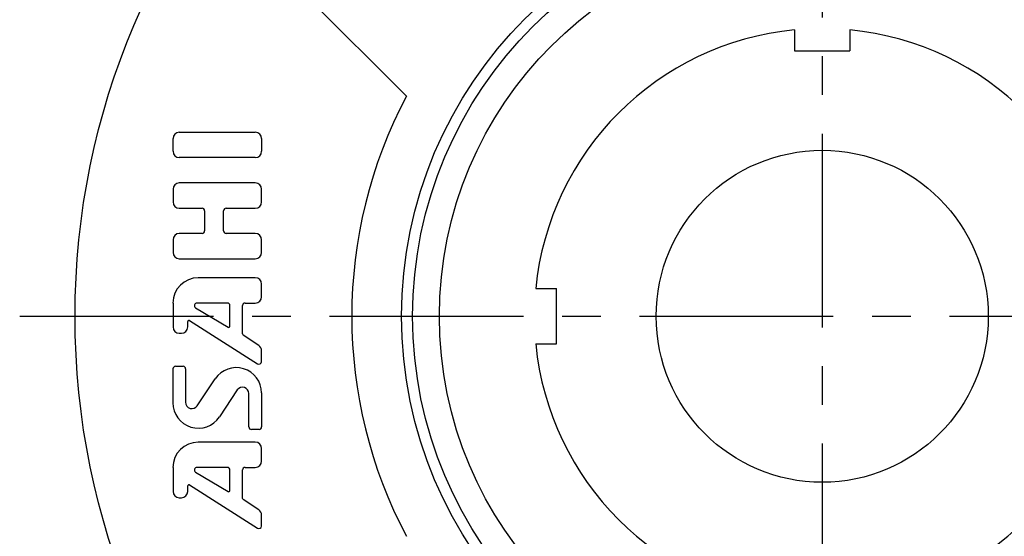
# Model space of a CAD drawing. Extents: x -72 to 147, y -72 to 147.
# Tile 2 of 8: x -72 to 16, y -20 to 27. Entities that reach past the tile are written whole.
import ezdxf

# ---------------------------------------------------------------- set-up
doc = ezdxf.new("R2010")
doc.units = 0
doc.header["$LTSCALE"] = 14
doc.linetypes.add('CENTER', pattern=[2, 1.25, -0.25, 0.25, -0.25])
doc.layers.get('0').update_dxf_attribs({"linetype": 'CONTINUOUS'})
doc.layers.add('1', color=3, linetype='CONTINUOUS')
doc.layers.add('CENTER', color=1, linetype='CENTER')

msp = doc.modelspace()

# ---------------------------------------------------------------- linework, layer by layer
for p, q in [((-47.73, 30.052), (-37.562, 19.884)), ((-2.5, 25.88), (-2.5, 24)), ((2.5, 25.88), (2.5, 24)), ((-2.5, 24), (2.5, 24)), ((-25.88, 2.5), (-24, 2.5)), ((-24, -2.5), (-24, 2.5)), ((-25.88, -2.5), (-24, -2.5))]:
    msp.add_line(p, q)
for radius in [67.5, 38, 37, 34.583, 15]:
    msp.add_circle((0, 0), radius)
for radius, start, end in [(26, 95.51773, 174.48227), (26, 5.51773, 84.48227), (42.5, 152.10464, 207.89536), (26, 185.51773, 264.48227), (26, 275.51773, 354.48227)]:
    msp.add_arc((0, 0), radius, start, end)
at = {"layer": '1'}
for p, q in [((-58.65, 14.91), (-58.65, 16.053)), ((-58.079, 16.624), (-51.222, 16.624)), ((-50.65, 16.053), (-50.65, 14.91)), ((-51.222, 14.339), (-58.079, 14.339)), ((-51.222, 12.053), (-58.079, 12.053)), ((-58.65, 11.482), (-58.65, 10.339)), ((-50.65, 10.339), (-50.65, 11.482)), ((-58.079, 9.767), (-56.022, 9.767)), ((-55.793, 9.539), (-55.793, 7.71)), ((-54.079, 7.71), (-54.079, 9.539)), ((-53.85, 9.767), (-51.222, 9.767)), ((-56.022, 7.482), (-58.079, 7.482)), ((-51.222, 7.482), (-53.85, 7.482)), ((-58.65, 6.91), (-58.65, 5.767)), ((-50.65, 5.767), (-50.65, 6.91)), ((-58.079, 5.196), (-51.222, 5.196)), ((-51.222, 3.482), (-56.365, 3.482)), ((-50.65, 1.767), (-50.65, 2.91)), ((-58.65, 1.196), (-58.65, -0.964)), ((-53.736, 1.196), (-56.492, 1.196)), ((-53.508, -0.888), (-53.508, 0.967)), ((-52.365, -1.6), (-52.365, 0.967)), ((-52.136, 1.196), (-51.222, 1.196)), ((-56.609, 0.771), (-53.681, -0.986)), ((-57.323, -0.964), (-57.323, -0.48)), ((-57.148, -0.384), (-51.002, -4.295)), ((-58.079, -1.535), (-57.895, -1.535)), ((-50.905, -2.635), (-52.314, -1.695)), ((-50.65, -4.102), (-50.65, -3.11)), ((-58.65, -7.826), (-58.65, -4.747)), ((-58.422, -4.518), (-57.736, -4.518)), ((-57.508, -4.747), (-57.508, -7.774)), ((-56.461, -8.091), (-54.838, -5.657)), ((-52.84, -6.66), (-54.463, -9.094)), ((-51.793, -10.004), (-51.793, -6.977)), ((-50.65, -6.925), (-50.65, -10.004)), ((-50.879, -10.233), (-51.565, -10.233)), ((-51.222, -11.376), (-56.365, -11.376)), ((-50.65, -13.09), (-50.65, -11.947)), ((-58.65, -13.661), (-58.65, -15.821)), ((-56.609, -14.086), (-53.681, -15.843)), ((-53.736, -13.661), (-56.492, -13.661)), ((-53.508, -15.745), (-53.508, -13.89)), ((-52.365, -16.457), (-52.365, -13.89)), ((-52.136, -13.661), (-51.222, -13.661)), ((-57.323, -15.821), (-57.323, -15.337)), ((-57.148, -15.241), (-51.002, -19.152)), ((-58.084, -16.393), (-57.9, -16.393)), ((-50.903, -17.492), (-52.312, -16.552)), ((-50.649, -18.959), (-50.649, -17.967))]:
    msp.add_line(p, q, dxfattribs=at)
for centre, radius, start, end in [((-58.079, 16.053), 0.571, 90, 180), ((-51.222, 16.053), 0.571, 0, 90), ((-58.079, 14.91), 0.571, 180, 270), ((-51.222, 14.91), 0.571, 270, 0), ((-58.079, 11.482), 0.571, 90, 180), ((-51.222, 11.482), 0.571, 0, 90), ((-58.079, 10.339), 0.571, 180, 270), ((-51.222, 10.339), 0.571, 270, 0), ((-56.022, 9.539), 0.229, 0, 90), ((-53.85, 9.539), 0.229, 90, 180), ((-58.079, 6.91), 0.571, 90, 180), ((-56.022, 7.71), 0.229, 270, 0), ((-53.85, 7.71), 0.229, 180, 270), ((-51.222, 6.91), 0.571, 0, 90), ((-58.079, 5.767), 0.571, 180, 270), ((-51.222, 5.767), 0.571, 270, 0), ((-56.365, 1.196), 2.286, 90, 180), ((-51.222, 2.91), 0.571, 0, 90), ((-56.492, 0.967), 0.229, 90, 239.03624), ((-53.736, 0.967), 0.229, 0, 90), ((-52.136, 0.967), 0.229, 90, 180), ((-51.222, 1.767), 0.571, 270, 0), ((-57.209, -0.48), 0.114, 57.52881, 180), ((-53.622, -0.888), 0.114, 239.03624, 0), ((-58.079, -0.964), 0.571, 180, 270), ((-57.895, -0.964), 0.571, 270, 0), ((-52.25, -1.6), 0.114, 180, 236.30993), ((-51.222, -3.11), 0.571, 0, 56.30993), ((-50.879, -4.102), 0.229, 237.52881, 0), ((-58.422, -4.747), 0.229, 90, 180), ((-57.736, -4.747), 0.229, 0, 90), ((-52.936, -6.925), 2.286, 0, 146.30993), ((-52.365, -6.977), 0.571, 0, 146.30993), ((-56.365, -7.826), 2.286, 180, 326.30993), ((-56.936, -7.774), 0.571, 180, 326.30993), ((-51.565, -10.004), 0.229, 180, 270), ((-50.879, -10.004), 0.229, 270, 0), ((-56.365, -13.661), 2.286, 90, 180), ((-51.222, -11.947), 0.571, 0, 90), ((-51.222, -13.09), 0.571, 270, 0), ((-56.492, -13.89), 0.229, 90, 239.03624), ((-53.736, -13.89), 0.229, 0, 90), ((-52.136, -13.89), 0.229, 90, 180), ((-58.079, -15.821), 0.571, 180, 270), ((-57.895, -15.821), 0.571, 270, 0), ((-57.209, -15.337), 0.114, 57.52881, 180), ((-53.622, -15.745), 0.114, 239.03624, 0), ((-52.249, -16.457), 0.114, 180, 236.30993), ((-51.22, -17.967), 0.571, 0, 56.30993), ((-50.879, -18.959), 0.229, 237.52881, 0)]:
    msp.add_arc(centre, radius, start, end, dxfattribs=at)
at = {"layer": 'CENTER'}
for p, q in [((0, 72.5), (0, -72.5)), ((-72.5, 0), (72.5, 0))]:
    msp.add_line(p, q, dxfattribs=at)

doc.saveas('drawing.dxf')
